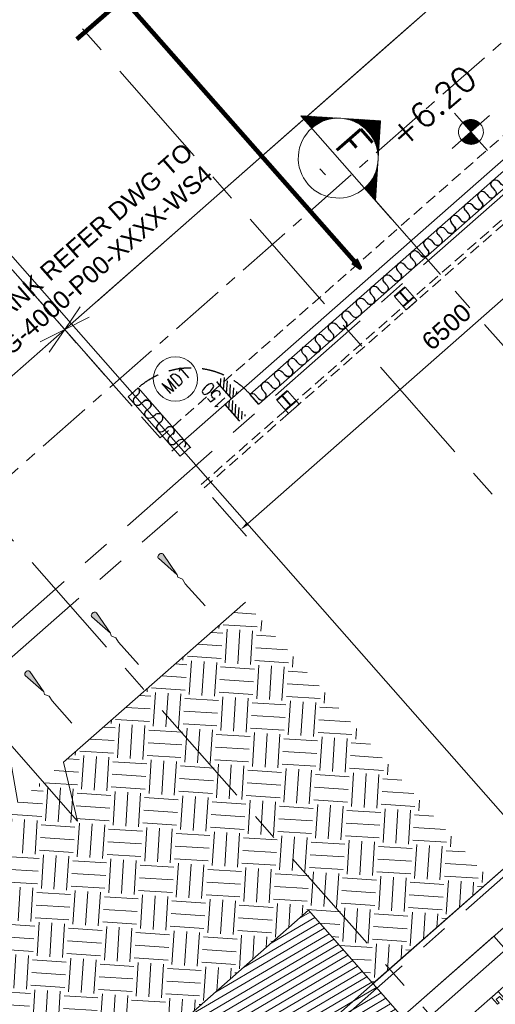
# Model space of a CAD drawing. Header units: millimetres. Extents: x 834119330 to 835277377, y 817781205 to 818243057.
# Tile 17 of 60: x 834322345 to 834327705, y 818028380 to 818039472. Entities that reach past the tile are written whole.
import ezdxf
from ezdxf.enums import TextEntityAlignment as Align

# ---------------------------------------------------------------- set-up
doc = ezdxf.new("R2010")
doc.units = ezdxf.units.MM
doc.header["$LTSCALE"] = 100
for name, pattern in [('CENTER', [2, 1.25, -0.25, 0.25, -0.25]), ('DASHDOT', [25.4, 12.7, -6.35, 0, -6.35]), ('Grid Line', [22.225, 12.7, -3.175, 3.175, -3.175]), ('HIDDENX2', [19.05, 12.7, -6.35]), ('PHANTOM', [63.5, 31.75, -6.35, 6.35, -6.35, 6.35, -6.35])]:
    doc.linetypes.add(name, pattern=pattern)
doc.layers.get('0').update_dxf_attribs({"lineweight": 0})
doc.layers.get('Defpoints').update_dxf_attribs({"lineweight": 0})
for name, color, linetype, lineweight in [('A-ANNO-NPLT', 5, 'CENTER', 13), ('A-DETL', 90, 'Continuous', 5), ('A-WALL', 7, 'Continuous', 13), ('A030_2', 1, 'Continuous', 0), ('ATR01', 7, 'Continuous', 0), ('DLN020__', 6, 'DASHDOT', 0), ('DLN030_1', 1, 'Continuous', 0), ('DLN040__', 3, 'Continuous', 0), ('DLN050_A', 2, 'Continuous', 0), ('DLN052__', 7, 'Continuous', 0), ('DLN210__', 7, 'Continuous', 0), ('DLN220__', 7, 'Continuous', 0), ('DLN240__', 1, 'Continuous', 0), ('DLN580__', 4, 'Continuous', 0), ('DLN956__', 4, 'Continuous', 0), ('HATCH', 8, 'Continuous', 0), ('LEVEL', 7, 'Continuous', 0), ('MARK', 7, 'Continuous', 0), ('Rev_D', 20, 'Continuous', 0), ('S-COLS', 52, 'Continuous', 9), ('S-COLS-SYMB', 171, 'Continuous', 40), ('SITE BOUNDARY', 4, 'Continuous', 0), ('XREF', 1, 'Continuous', 0)]:
    doc.layers.add(name, color=color, linetype=linetype, lineweight=lineweight)
doc.layers.add('DLN032__', color=7, linetype='Continuous')
doc.layers.add('DLN660', color=1, linetype='Continuous')
doc.styles.add('romans', font='romans.shx')
doc.styles.get("Standard").update_dxf_attribs({"font": 'swiss.ttf'})
doc.styles.add('StyleSwis721 Lt BT1', font='swissl.ttf')
doc.dimstyles.new('INTDIM', dxfattribs={"dimtxt": 200, "dimasz": 125, "dimexe": 100, "dimexo": 150, "dimgap": 80, "dimtad": 1, "dimdec": 0, "dimzin": 11, "dimdsep": 46, "dimtxsty": 'StyleSwis721 Lt BT1', "dimblk1": '_Open3011', "dimblk2": '_Open3011', "dimsah": 1, "dimcen": -125, "dimclrd": 256, "dimclre": 256, "dimclrt": 2, "dimaunit": 1, "dimadec": 5, "dimazin": 0, "dimtfac": 1, "dimtdec": 0, "dimtofl": 0, "dimtmove": 2, "dimatfit": 3, "dimldrblk": '_Open3011', "dimfxl": 1, "dimtolj": 1, "dimtzin": 0, "dimlwd": -1, "dimlwe": -1, "dimarcsym": 0})

# ---------------------------------------------------------------- blocks, each defined once
blk = doc.blocks.new('SLOPE')
at = {"linetype": 'Continuous'}
h = blk.add_hatch(color=0, dxfattribs=at)
edge = h.paths.add_edge_path()
edge.add_line((3.58, 0), (0.31, 0.41))
edge.add_ellipse((0.3, 0.01), major_axis=(0, 0.41), ratio=0.731707, start_angle=358.8413, end_angle=551.2243)
edge.add_line((0.36, -0.4), (0.3, -0.4))
edge.add_line((0.3, -0.4), (3.58, 0))
at = {"color": 0, "linetype": 'Continuous'}
for p, q in [((3.58, 0), (0.3, 0.42)), ((0.3, -0.4), (3.58, 0)), ((3.58, 0), (3.88, -0.14)), ((3.88, -0.14), (4.48, 0.14)), ((4.48, 0.14), (5.18, 0)), ((5.18, 0), (9.13, 0))]:
    blk.add_line(p, q, dxfattribs=at)
blk.add_ellipse((0.3, 0.01), major_axis=(0, 0.41), ratio=0.731707, start_param=6.120326, end_param=9.620679, dxfattribs=at)
blk = doc.blocks.new('X2')
at = {"color": 0}
for p, q in [((56928, 54912), (56960, 54912)), ((56940, 54925), (56947, 54925)), ((56740, 54725), (57147, 54725)), ((56753, 54738), (57135, 54738)), ((56765, 54750), (57122, 54750)), ((56778, 54762), (57110, 54762)), ((56790, 54775), (57097, 54775)), ((56803, 54788), (57085, 54788)), ((56815, 54800), (57072, 54800)), ((56828, 54812), (57060, 54812)), ((56840, 54825), (57047, 54825)), ((56853, 54838), (57035, 54838)), ((56865, 54850), (57022, 54850)), ((56878, 54862), (57010, 54862)), ((56890, 54875), (56997, 54875)), ((56903, 54888), (56985, 54888)), ((56915, 54900), (56972, 54900)), ((56553, 54538), (56606, 54538)), ((56565, 54550), (56632, 54550)), ((56578, 54562), (56661, 54562)), ((56590, 54575), (56694, 54575)), ((56603, 54588), (56732, 54588)), ((56615, 54600), (56781, 54600)), ((56628, 54612), (56853, 54612)), ((56640, 54625), (57247, 54625)), ((56653, 54638), (57235, 54638)), ((56665, 54650), (57222, 54650)), ((56678, 54662), (57210, 54662)), ((56690, 54675), (57197, 54675)), ((56703, 54688), (57185, 54688)), ((56715, 54700), (57172, 54700)), ((56728, 54712), (57160, 54712)), ((57034, 54612), (57260, 54612)), ((57107, 54600), (57272, 54600)), ((57155, 54588), (57285, 54588)), ((57194, 54575), (57297, 54575)), ((57227, 54562), (57310, 54562)), ((57256, 54550), (57322, 54550)), ((57282, 54538), (57335, 54538)), ((56378, 54362), (56380, 54362)), ((56390, 54375), (56391, 54375)), ((56403, 54388), (56403, 54388)), ((56428, 54412), (56428, 54412)), ((56440, 54425), (56442, 54425)), ((56453, 54438), (56456, 54438)), ((56465, 54450), (56471, 54450)), ((56478, 54462), (56487, 54462)), ((56490, 54475), (56503, 54475)), ((56503, 54488), (56521, 54488)), ((56515, 54500), (56540, 54500)), ((56528, 54512), (56560, 54512)), ((56540, 54525), (56582, 54525)), ((57305, 54525), (57347, 54525)), ((57327, 54512), (57360, 54512)), ((57348, 54500), (57372, 54500)), ((57366, 54488), (57385, 54488)), ((57384, 54475), (57397, 54475)), ((57401, 54462), (57410, 54462)), ((57417, 54450), (57422, 54450)), ((57432, 54438), (57435, 54438)), ((57446, 54425), (57447, 54425)), ((57460, 54412), (57460, 54412)), ((57485, 54388), (57485, 54388)), ((57496, 54375), (57497, 54375)), ((57508, 54362), (57510, 54362)), ((56190, 54175), (56260, 54175)), ((56203, 54188), (56265, 54188)), ((56215, 54200), (56271, 54200)), ((56228, 54212), (56278, 54212)), ((56240, 54225), (56284, 54225)), ((56253, 54238), (56291, 54238)), ((56265, 54250), (56298, 54250)), ((56278, 54262), (56306, 54262)), ((56290, 54275), (56314, 54275)), ((56303, 54288), (56322, 54288)), ((56315, 54300), (56331, 54300)), ((56328, 54312), (56340, 54312)), ((56340, 54325), (56349, 54325)), ((56353, 54338), (56359, 54338)), ((56365, 54350), (56369, 54350)), ((57518, 54350), (57522, 54350)), ((57529, 54338), (57535, 54338)), ((57538, 54325), (57547, 54325)), ((57548, 54312), (57560, 54312)), ((57557, 54300), (57572, 54300)), ((57565, 54288), (57585, 54288)), ((57574, 54275), (57597, 54275)), ((57582, 54262), (57610, 54262)), ((57589, 54250), (57622, 54250)), ((57596, 54238), (57635, 54238)), ((57603, 54225), (57647, 54225)), ((57610, 54212), (57660, 54212)), ((57616, 54200), (57672, 54200)), ((57622, 54188), (57685, 54188)), ((57628, 54175), (57697, 54175)), ((56003, 53988), (56203, 53988)), ((56015, 54000), (56206, 54000)), ((56028, 54012), (56208, 54012)), ((56040, 54025), (56210, 54025)), ((56053, 54038), (56213, 54038)), ((56065, 54050), (56216, 54050)), ((56078, 54062), (56219, 54062)), ((56090, 54075), (56223, 54075)), ((56103, 54088), (56227, 54088)), ((56115, 54100), (56231, 54100)), ((56128, 54112), (56235, 54112)), ((56140, 54125), (56239, 54125)), ((56153, 54138), (56244, 54138)), ((56165, 54150), (56249, 54150)), ((56178, 54162), (56254, 54162)), ((57634, 54162), (57710, 54162)), ((57639, 54150), (57722, 54150)), ((57644, 54138), (57735, 54138)), ((57648, 54125), (57747, 54125)), ((57653, 54112), (57760, 54112)), ((57657, 54100), (57772, 54100)), ((57661, 54088), (57785, 54088)), ((57665, 54075), (57797, 54075)), ((57668, 54062), (57810, 54062)), ((57671, 54050), (57822, 54050)), ((57674, 54038), (57835, 54038)), ((57677, 54025), (57847, 54025)), ((57680, 54012), (57860, 54012)), ((57682, 54000), (57872, 54000)), ((57684, 53988), (57885, 53988)), ((55890, 53875), (56194, 53875)), ((55903, 53888), (56194, 53888)), ((55915, 53900), (56194, 53900)), ((55928, 53912), (56195, 53912)), ((55940, 53925), (56196, 53925)), ((55953, 53938), (56197, 53938)), ((55965, 53950), (56198, 53950)), ((55978, 53962), (56200, 53962)), ((55990, 53975), (56201, 53975)), ((57686, 53975), (57897, 53975)), ((57688, 53962), (57910, 53962)), ((57689, 53950), (57922, 53950)), ((57691, 53938), (57935, 53938)), ((57692, 53925), (57947, 53925)), ((57692, 53912), (57960, 53912)), ((57693, 53900), (57972, 53900)), ((57694, 53888), (57985, 53888)), ((57694, 53875), (57997, 53875))]:
    blk.add_line(p, q, dxfattribs=at)
blk = doc.blocks.new('SECHL')
at = {"layer": 'MARK'}
for p, q in [((-3.414, 0), (-2, 1.414)), ((-0.586, 0), (-2, 1.414)), ((-3.414, 0), (0, 0))]:
    blk.add_line(p, q, dxfattribs=at)
for start, end in [(0, 180), (180, 0)]:
    blk.add_arc((-2, 0), 1, start, end, dxfattribs=at)
at = {"layer": 'MARK', "xscale": 0.001333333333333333, "yscale": 0.001333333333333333, "zscale": 0.001333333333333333}
blk.add_blockref('X2', (-77.925, -71.824), dxfattribs=at)
at = {"layer": 'MARK', "style": 'romans'}
for tag, height, p in [('SECHL1', 0.8, (-2, 0.5)), ('SECHL2', 0.267, (-2, -0.5))]:
    blk.add_attdef(tag, text='', height=height, dxfattribs=at).set_placement(p, align=Align.MIDDLE_CENTER)
blk = doc.blocks.new('SECTION MARK')
at = {"layer": 'DLN052__', "color": 3, "linetype": 'CENTER', "ltscale": 10}
blk.add_line((-81797, -1437, 0), (-81797, 3672, 0), dxfattribs=at)
at = {"layer": 'DLN052__', "xscale": 450.0000000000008, "yscale": 450.0000000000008, "zscale": 450.0000000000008, "rotation": 269.9999999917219}
blk.add_blockref('SECHL', (-81797, 3409, 0), dxfattribs=at).add_auto_attribs({'SECHL1': 'F', 'SECHL2': '-'})
blk = doc.blocks.new('*D208')
at = {"layer": 'Defpoints', "color": 0, "linetype": 'ByBlock', "transparency": 16777216}
for p in [(834329331, 818038459, 0), (834324451, 818034165, 0), (834324836, 818033728)]:
    blk.add_point(p, dxfattribs=at)
at = {"layer": 'DLN240__', "linetype": 'ByBlock', "transparency": 16777216}
for p, q in [((834329397, 818038384), (834329781, 818037947)), ((834329640, 818037956), (834324911, 818033794)), ((834324517, 818034090), (834324902, 818033653))]:
    blk.add_line(p, q, dxfattribs=at)
for points in [[(834329629, 818037969), (834329651, 818037944), (834329715, 818038022)], [(834324900, 818033807), (834324922, 818033782), (834324836, 818033728)]]:
    blk.add_solid(points, dxfattribs=at)
at = {"layer": 'DLN240__', "color": 2, "linetype": 'ByBlock', "transparency": 16777216, "insert": (834327155, 818036012), "char_height": 200, "attachment_point": 5, "rotation": 41.3498, "style": 'StyleSwis721 Lt BT1'}
blk.add_mtext('\\A1;6500', dxfattribs=at)
blk = doc.blocks.new('_Open301')
at = {"layer": 'Rev_D', "linetype": 'ByBlock'}
blk.add_line((0, 0), (-1, 0), dxfattribs=at)
blk = doc.blocks.new('_Open3011')
at = {"layer": 'ATR01', "linetype": 'ByBlock'}
blk.add_line((0, 0), (-1, 0), dxfattribs=at)
at = {"layer": 'ATR01', "linetype": 'ByBlock', "yscale": 1.119319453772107, "zscale": 0.008}
blk.add_blockref('_Open301', (0, 0), dxfattribs=at)
blk = doc.blocks.new('module 1')
at = {"layer": 'A-DETL', "color": 1, "lineweight": 25}
for p, q in [((-22729, 1350, 0), (-22729, 1400, 0)), ((-22629, 1400, 0), (-22629, 1375, 0)), ((-22629, 1375, 0), (-22629, 1350, 0))]:
    blk.add_line(p, q, dxfattribs=at)
for centre, start, end in [((-22679, 1400, 0), 0, 180), ((-22779, 1350, 0), 180, 0), ((-22579, 1350, 0), 180, 275.6799)]:
    blk.add_arc(centre, 50, start, end, dxfattribs=at)
blk = doc.blocks.new('UC-Universal Column-Column - 162x162x37UC-34290177-0291')
at = {"layer": 'S-COLS-SYMB'}
for p, q in [((-81, 81), (81, 81)), ((0, 81), (0, -69, 0)), ((-81, -69, 0), (81, -69, 0))]:
    blk.add_line(p, q, dxfattribs=at)
blk = doc.blocks.new('A$C7285572E')
at = {"layer": 'A-ANNO-NPLT', "color": 3, "linetype": 'PHANTOM'}
blk.add_lwpolyline([(258.84, 2.508, -0.193746), (226.494, 18), (220.277, 12.528), (224.901, 7.274), (217.378, 0.653), (222.635, -5.321, -0.257063), (231.165, -8.395), (245.863, -25.096), (259.906, -12.737)], format="xyb", close=True, dxfattribs=at)
blk = doc.blocks.new('X1')
at = {"color": 0}
for p, q in [((45956, 42700), (46156, 42700)), ((45956, 42694), (46156, 42694)), ((45957, 42688), (46156, 42688)), ((45957, 42681), (46156, 42681)), ((45958, 42675), (46156, 42675)), ((45959, 42669), (46156, 42669)), ((45960, 42662), (46156, 42662)), ((45962, 42656), (46156, 42656)), ((45964, 42650), (46156, 42650)), ((45965, 42644), (46156, 42644)), ((45968, 42638), (46156, 42638)), ((45970, 42631), (46156, 42631)), ((45973, 42625), (46156, 42625)), ((45975, 42619), (46156, 42619)), ((45978, 42612), (46156, 42612)), ((45982, 42606), (46156, 42606)), ((45986, 42600), (46156, 42600)), ((45990, 42594), (46156, 42594)), ((45994, 42588), (46156, 42588)), ((45999, 42581), (46156, 42581)), ((46004, 42575), (46156, 42575)), ((46009, 42569), (46156, 42569)), ((46015, 42562), (46156, 42562)), ((46022, 42556), (46156, 42556)), ((46029, 42550), (46156, 42550)), ((46037, 42544), (46156, 42544)), ((46047, 42538), (46156, 42538)), ((46057, 42531), (46156, 42531)), ((46069, 42525), (46156, 42525)), ((46083, 42519), (46156, 42519)), ((46102, 42512), (46156, 42512)), ((46133, 42506), (46156, 42506))]:
    blk.add_line(p, q, dxfattribs=at)
blk = doc.blocks.new('X')
at = {"color": 0}
for p, q in [((46156, 42900), (46200, 42900)), ((46156, 42894), (46222, 42894)), ((46156, 42888), (46238, 42888)), ((46156, 42881), (46250, 42881)), ((46156, 42875), (46261, 42875)), ((46156, 42869), (46271, 42869)), ((46156, 42862), (46279, 42862)), ((46156, 42856), (46287, 42856)), ((46156, 42850), (46294, 42850)), ((46156, 42844), (46300, 42844)), ((46156, 42838), (46306, 42838)), ((46156, 42831), (46311, 42831)), ((46156, 42825), (46316, 42825)), ((46156, 42819), (46320, 42819)), ((46156, 42812), (46324, 42812)), ((46156, 42806), (46328, 42806)), ((46156, 42800), (46332, 42800)), ((46156, 42794), (46335, 42794)), ((46156, 42788), (46338, 42788)), ((46156, 42781), (46341, 42781)), ((46156, 42775), (46343, 42775)), ((46156, 42769), (46345, 42769)), ((46156, 42762), (46347, 42762)), ((46156, 42756), (46349, 42756)), ((46156, 42750), (46351, 42750)), ((46156, 42744), (46352, 42744)), ((46156, 42738), (46353, 42738)), ((46156, 42731), (46354, 42731)), ((46156, 42725), (46355, 42725)), ((46156, 42719), (46355, 42719)), ((46156, 42712), (46356, 42712)), ((46156, 42706), (46356, 42706))]:
    blk.add_line(p, q, dxfattribs=at)
blk = doc.blocks.new('ELFIN')
at = {"layer": 'LEVEL'}
for p, q in [((0, 0.5), (0, 0)), ((0, 0), (-0.5, 0)), ((0, 0), (0, -0.5)), ((0.5, 0), (0, 0))]:
    blk.add_line(p, q, dxfattribs=at)
for start, end in [(90, 180), (0, 90), (180, 270), (270, 0)]:
    blk.add_arc((0, 0), 0.25, start, end, dxfattribs=at)
at = {"layer": 'LEVEL', "xscale": 0.00125, "yscale": 0.00125, "zscale": 0.00125}
for name in ['X', 'X1']:
    blk.add_blockref(name, (-57.695, -53.381), dxfattribs=at)
at = {"layer": 'LEVEL', "style": 'romans'}
blk.add_attdef('ELFIN', (0.254, 0.347), '', height=0.5, dxfattribs=at)
blk = doc.blocks.new('door 1')
at = {"layer": 'A-DETL', "color": 1, "linetype": 'ByBlock', "elevation": 0}
blk.add_lwpolyline([(-43302, -6848), (-43302, -5948)], dxfattribs=at)
at = {"layer": 'DLN660', "color": 1, "linetype": 'HIDDENX2', "ltscale": 0.2}
blk.add_arc((-43302, -6848, 0), 900, 0.0004, 90.0004, dxfattribs=at)
blk = doc.blocks.new('Grid Line')
at = {"layer": 'DLN020__', "linetype": 'Grid Line'}
for p, q in [((-4400, -35085.3), (-4400, 27471)), ((0, 27471), (0, -35085.3)), ((-9985.2, 12457), (30672.2, 12457)), ((-9985.2, 6689), (30672.2, 6689))]:
    blk.add_line(p, q, dxfattribs=at)

msp = doc.modelspace()

# ---------------------------------------------------------------- hatches: boundary and pattern name
at = {"layer": 'A-WALL', "linetype": 'Continuous'}
h = msp.add_hatch(dxfattribs=at)
h.set_pattern_fill('DGN_EARTH1', color=1, scale=60, angle=45, style=0, pattern_type=2)
h.set_pattern_definition([(86.3502, (834313636.2, 817998568.8), (-355.9735, 404.481), [381, -381]), (86.3502, (834313493.6, 817998577.9), (-355.9735, 404.481), [381, -381]), (86.3502, (834313351.02, 817998587), (-355.9735, 404.481), [381, -381]), (176.3502, (834313306.53, 817998637.57), (-404.481, -355.9735), [381, -381]), (176.3502, (834313315.62, 817998780.15), (-404.481, -355.9735), [381, -381]), (176.3502, (834313324.7, 817998922.74), (-404.481, -355.9735), [381, -381])])
h.paths.add_polyline_path([(834314183.8, 818023489.3), (834316215.8, 818021180.4), (834325599.3, 818029438.7), (834326326, 818028612.9), (834327647.3, 818029775.8), (834324888.6, 818032910.4)])
at = {"layer": 'DLN032__'}
h = msp.add_hatch(dxfattribs=at)
h.set_pattern_fill('ANSI31', color=6, scale=300, angle=1256.34984, style=0)
h.set_pattern_definition([(266.34984, (834333160.003, 818036292.394), (-37.42393, 2.3874), [])])
h.paths.add_polyline_path([(834324820.5, 818034947.6), (834324895.6, 818035013.6), (834324730.4, 818035201.3), (834324655.3, 818035135.3)])
h.paths.add_polyline_path([(834324730.4, 818035201.3), (834324805.5, 818035267.4), (834324640.3, 818035455.1), (834324565.2, 818035389)])
at = {"layer": 'HATCH', "linetype": 'Continuous', "ltscale": 0.2}
h = msp.add_hatch(dxfattribs=at)
h.set_pattern_fill('DGN_ANSI31', color=8, scale=25, style=0, pattern_type=2)
h.set_pattern_definition([(210.400428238, (848684328.11, 1012279243.28), (40.166941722, -68.46172228), [])])
edge = h.paths.add_edge_path()
edge.add_line((834304369.9, 818035393.6), (834304072.5, 818035435.5))
edge.add_line((834304072.5, 818035435.5), (834304030.7, 818034793.1))
edge.add_line((834304030.7, 818034793.1), (834293138.2, 818027176))
edge.add_line((834293138.2, 818027176), (834292658.4, 818027311.6))
edge.add_line((834292658.4, 818027311.6), (834292163.3, 818025227.6))
edge.add_line((834292163.3, 818025227.6), (834293757.1, 818024607))
edge.add_line((834293757.1, 818024607), (834294865.4, 818023967.6))
edge.add_line((834294865.4, 818023967.6), (834296156.9, 818022940))
edge.add_line((834296156.9, 818022940), (834297099.8, 818021932.8))
edge.add_line((834297099.8, 818021932.8), (834302306.7, 818016010.1))
edge.add_line((834302306.7, 818016010.1), (834273579.6, 817990755.2))
edge.add_line((834273579.6, 817990755.2), (834331000.9, 817925420.6))
edge.add_line((834331000.9, 817925420.6), (834375196.2, 817964315.9))
edge.add_line((834375196.2, 817964315.9), (834374066.3, 817980996.7))
edge.add_line((834374066.3, 817980996.7), (834339463.3, 818020376.1))
edge.add_arc((834328000.5, 818007970.7), 16890.5, 47.26121, 51.69748)
edge.add_arc((834333427.8, 818015250.8), 7817.6, 49.84168, 69.2308)
edge.add_arc((834333018.9, 818015427.3), 7810.3, 65.9651, 78.45877)
edge.add_arc((834332634.6, 818013897.1), 9386.7, 78.02895, 87.71232)
edge.add_arc((834332591.4, 818014607.8), 8678.6, 87.24053, 99.73592)
edge.add_line((834331123.8, 818023161.4), (834329930.9, 818024516.8))
edge.add_line((834329930.9, 818024516.8), (834326628.6, 818028269.1))
edge.add_line((834326628.6, 818028269.1), (834325599.3, 818029438.7))
edge.add_line((834325599.3, 818029438.7), (834316188.4, 818021156.4))
edge.add_line((834316188.4, 818021156.4), (834313686.5, 818024016.5))
edge.add_line((834313686.5, 818024016.5), (834313235.7, 818023646.4))
edge.add_line((834313235.7, 818023646.4), (834312968.7, 818023950.2))
edge.add_line((834312968.7, 818023950.2), (834311053.4, 818022266.5))
edge.add_line((834311053.4, 818022266.5), (834308435.8, 818025244))
edge.add_line((834308435.8, 818025244), (834306762.3, 818027183.3))
edge.add_arc((834311650.7, 818031401.6), 6456.8, 206.93823, 220.79234, ccw=False)
edge.add_arc((834329611.1, 818040528.5), 26603.2, 202.06495, 206.93823, ccw=False)
edge.add_arc((834312203.4, 818033472.4), 7819.8, 183.39777, 202.06495, ccw=False)
edge.add_arc((834329308.3, 818034488), 24954.8, 177.92009, 183.39777, ccw=False)

# ---------------------------------------------------------------- linework, layer by layer
at = {"color": 8, "linetype": 'ByBlock'}
msp.add_line((834325039.2, 818035140.1, 0), (834329816.7, 818039344.6, 0), dxfattribs=at)
at = {"color": 8, "linetype": 'ByBlock', "elevation": 0}
msp.add_lwpolyline([(834329717.6, 818039457.2), (834324938.7, 818035251.5)], dxfattribs=at)
msp.add_lwpolyline([(834323678.6, 818035323.8), (834323566, 818035224.7), (834324154.7, 818034555.8), (834324267.3, 818034654.9)], close=True, dxfattribs=at)
at = {"layer": 'A-DETL', "color": 8, "linetype": 'ByBlock'}
for p, q in [((834324938.7, 818035251.5, 0), (834325037.7, 818035138.9, 0)), ((834325039.1, 818035140.2, 0), (834324940.1, 818035252.7, 0))]:
    msp.add_line(p, q, dxfattribs=at)
at = {"layer": 'A-DETL', "color": 1, "lineweight": 25}
msp.add_line((834325036.3, 818035203.9, 0), (834325003.2, 818035241.5, 0), dxfattribs=at)
for centre, start, end in [((834324965.7, 818035208.4, 0), 41.34985, 121.97185), ((834325073.8, 818035237, 0), 221.34985, 41.34985)]:
    msp.add_arc(centre, 50, start, end, dxfattribs=at)
at = {"layer": 'A-WALL', "color": 5, "lineweight": 13}
for p, q in [((834333277.7, 818034730.9, 0), (834326326, 818028612.9, 0)), ((834333608, 818034355.6, 0), (834326656.4, 818028237.6, 0))]:
    msp.add_line(p, q, dxfattribs=at)
at = {"layer": 'A-WALL'}
msp.add_line((834322840.2, 818031107.6, 0), (834324888.6, 818032910.4, 0), dxfattribs=at)
at = {"layer": 'A-WALL', "color": 3, "extrusion": (0, -3.38813e-21, -1), "elevation": 0}
msp.add_lwpolyline([(-834322323.4, 818030652.8), (-834322202.2, 818031346.6), (-834322996.2, 818030444.4), (-834322840.2, 818031107.6)], dxfattribs=at)
at = {"layer": 'A-WALL', "color": 5, "linetype": 'ByBlock', "elevation": 0}
msp.add_lwpolyline([(834327688.6, 818029146), (834326656.4, 818028237.6), (834326986.7, 818027862.3), (834328018.9, 818028770.7)], close=True, dxfattribs=at)
at = {"layer": 'A030_2', "color": 3}
msp.add_line((834323398.3, 818035361.1, 0), (834322017.1, 818036930.5, 0), dxfattribs=at)
at = {"layer": 'DLN020__', "color": 2, "linetype": 'Grid Line'}
msp.add_line((834318720.4, 818029179.4, 0), (834324122, 818033933.2, 0), dxfattribs=at)
at = {"layer": 'DLN032__', "color": 6}
for p, q in [((834324565.2, 818035389, 0), (834324730.4, 818035201.3, 0)), ((834324655.3, 818035135.3, 0), (834324820.5, 818034947.6, 0))]:
    msp.add_line(p, q, dxfattribs=at)
at = {"layer": 'DLN050_A'}
msp.add_circle((834324100.3, 818035424.8, 0), 250, dxfattribs=at)
at = {"layer": 'DLN052__', "color": 3, "linetype": 'CENTER', "ltscale": 5}
msp.add_line((834337342.3, 818047632.8, 0), (834310643.8, 818024136.4, 0), dxfattribs=at)
at = {"layer": 'DLN210__', "color": 1}
msp.add_line((834324059, 818034610.4, 0), (834334247.1, 818043576.7, 0), dxfattribs=at)
at = {"layer": 'DLN210__', "lineweight": 13}
for p, q in [((834326821.4, 818036309, 0), (834326699.8, 818036201.9, 0)), ((834325495.8, 818035142.1, 0), (834325374.1, 818035035, 0))]:
    msp.add_line(p, q, dxfattribs=at)
at = {"layer": 'DLN210__', "lineweight": 13, "elevation": 0}
for points in [[(834326821.4, 818036309), (834326689.4, 818036459), (834326567.8, 818036352), (834326699.9, 818036201.9)], [(834325495.8, 818035142.1), (834325363.7, 818035292.1), (834325242.1, 818035185.1), (834325374.2, 818035035)]]:
    msp.add_lwpolyline(points, dxfattribs=at)
at = {"layer": 'DLN210__', "color": 0, "elevation": 0}
msp.add_lwpolyline([(834374066.3, 817980996.7), (834339463.3, 818020376.1, 0.0193593), (834338469.4, 818021225.6, 0.0848034), (834336200, 818022560.4, 0.054568), (834334581.5, 818023079.7, 0.0422768), (834333009.3, 818023276.3, 0.0545755), (834331123.8, 818023161.4), (834329930.9, 818024516.8), (834329930.9, 818024516.8), (834326628.6, 818028269.1), (834326628.6, 818028269.1), (834325599.3, 818029438.7), (834316188.4, 818021156.4), (834313686.5, 818024016.5), (834313235.7, 818023646.4), (834312968.7, 818023950.2), (834311053.4, 818022266.5), (834308435.8, 818025244), (834306762.3, 818027183.3, -0.0605237), (834305894.4, 818028476.5, -0.0212669), (834304956.3, 818030534.8, -0.0816315), (834304397.3, 818033008.9, -0.0239055), (834304369.9, 818035393.6)], format="xyb", dxfattribs=at)
at = {"layer": 'DLN220__'}
msp.add_line((834327662.3, 818028456.9, 0), (834327662.3, 818028456.9, 0), dxfattribs=at)
at = {"layer": 'DLN220__', "elevation": 0}
msp.add_lwpolyline([(834327662.3, 818028456.9), (834327728.4, 818028381.8), (834327747.2, 818028398.3), (834327714.1, 818028435.8), (834327751.7, 818028468.9), (834327784.7, 818028431.3), (834327803.5, 818028447.9), (834327737.4, 818028522.9)], close=True, dxfattribs=at)
at = {"layer": 'DLN580__', "color": 1, "linetype": 'HIDDENX2', "ltscale": 0.25}
msp.add_line((834323926.8, 818034760.6, 0), (834313247.7, 818046895, 0), dxfattribs=at)
at = {"layer": 'DLN580__', "color": 1, "linetype": 'HIDDENX2', "ltscale": 0.1}
msp.add_line((834323926.8, 818034760.5, 0), (834334114.7, 818043726.7, 0), dxfattribs=at)
at = {"layer": 'DLN580__', "color": 2, "linetype": 'HIDDENX2', "ltscale": 0.1}
for p, q in [((834324389.3, 818034235.1, 0), (834333961.6, 818042659.4, 0)), ((834324422.3, 818034197.5, 0), (834333994.6, 818042621.9, 0))]:
    msp.add_line(p, q, dxfattribs=at)
at = {"layer": 'XREF', "linetype": 'ByBlock', "elevation": -0.1}
msp.add_lwpolyline([(834374049.7, 817981008.3), (834339656.6, 818020088, 0.1273322), (834335775.1, 818022719.6, 0.1265106), (834331105, 818023144.9), (834326769.9, 818028070.9), (834328560.3, 818029646.6), (834307699.5, 818053350.1), (834257576.1, 818009238.3), (834331190.8, 817925592.4), (834375215.1, 817964337.1), (834374049.7, 817981008.3)], format="xyb", dxfattribs=at)

# ---------------------------------------------------------------- block references
at = {"layer": 'A-DETL', "color": 8, "linetype": 'ByBlock', "xscale": -1}
for p, rotation in [((834311605.5, 818021585.8, 0), 41.34984129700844), ((834311305.2, 818021321.6, 0), 41.34984132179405), ((834310997.5, 818021050.8, 0), 41.34984129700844), ((834310697.2, 818020786.5, 0), 41.34984132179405), ((834310389.5, 818020515.7, 0), 41.34984129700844), ((834310089.2, 818020251.4, 0), 41.34984132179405), ((834309774.1, 818019974.1, 0), 41.34984129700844), ((834309473.8, 818019709.8, 0), 41.34984132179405), ((834309166.1, 818019439, 0), 41.34984129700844), ((834339838.9, 818018929.1, 0), 131.3498411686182)]:
    msp.add_blockref('module 1', p, dxfattribs=dict(at, rotation=rotation))
at = {"layer": 'A-DETL', "color": 8, "linetype": 'ByBlock'}
for name, p, rotation in [('module 1', (834345504.7, 818051419.3, 0), 41.34984132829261), ('module 1', (834345197, 818051148.5, 0), 41.34984130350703), ('module 1', (834344896.7, 818050884.3, 0), 41.34984132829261), ('module 1', (834344589, 818050613.5, 0), 41.34984130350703), ('module 1', (834344288.7, 818050349.2, 0), 41.34984132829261), ('module 1', (834343973.6, 818050071.9, 0), 41.34984130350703), ('door 1', (834352256, 818068396.6, 0), 41.3498412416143), ('module 1', (834343673.3, 818049807.6, 0), 41.34984132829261), ('module 1', (834343365.6, 818049536.8, 0), 41.34984130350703), ('module 1', (834343065.3, 818049272.5, 0), 41.34984132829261), ('module 1', (834309741.1, 818053128.6, 0), 131.3498411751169), ('module 1', (834310005.4, 818052828.3, 0), 131.3498411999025), ('module 1', (834310131.6, 818052684.9, 0), 131.3498411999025)]:
    msp.add_blockref(name, p, dxfattribs=dict(at, rotation=rotation))
at = {"layer": 'DLN052__', "color": 0, "rotation": 41.35019583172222}
msp.add_blockref('SECTION MARK', (834390185.2, 818088718.1, 0), dxfattribs=at)
at = {"layer": 'DLN660', "linetype": 'ByBlock', "xscale": 1000, "yscale": 1000, "zscale": 1000, "rotation": 359.9996454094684}
msp.add_blockref('A$C7285572E', (834108000.9, 818027128.4, 0), dxfattribs=at)
at = {"layer": 'DLN956__', "linetype": 'Continuous', "lineweight": 13, "xscale": 85.18123211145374, "yscale": 85.18123211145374, "zscale": 118.8216910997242, "rotation": 311.8060069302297}
for p in [(834323916.1, 818033447.3, 399.9), (834323165.4, 818032786.7, 399.9), (834322414.7, 818032126, 399.9)]:
    msp.add_blockref('SLOPE', p, dxfattribs=at)
at = {"layer": 'LEVEL'}
ref = msp.add_blockref('ELFIN', (834327430.6, 818038207.8), dxfattribs=dict(at, xscale=560.0000000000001, yscale=560.0000000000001, zscale=560.0000000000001, rotation=41.35019582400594))
ref.add_attrib('ELFIN', '+6.20', (834326658.1, 818038007), dxfattribs={"height": 280, "rotation": 41.35021, "style": 'romans'})
at = {"layer": 'S-COLS', "rotation": 41.34984325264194}
for p in [(834326682.1, 818036344.7, 0), (834325356.4, 818035177.8, 0)]:
    msp.add_blockref('UC-Universal Column-Column - 162x162x37UC-34290177-0291', p, dxfattribs=at)
at = {"layer": 'SITE BOUNDARY', "color": 1, "rotation": 41.35019583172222}
msp.add_blockref('Grid Line', (834334280.8, 818026612.6, 0), dxfattribs=at)

# ---------------------------------------------------------------- texts
at = {"layer": 'DLN032__', "color": 6, "style": 'romans', "width": 0.8}
msp.add_text('150', height=150, rotation=131.34984, dxfattribs=at).set_placement((834324692.9, 818035168.3, 0))
at = {"layer": 'DLN040__', "color": 0, "insert": (834324539.2, 818037696.9, 0), "char_height": 200, "width": 12232.156, "attachment_point": 9, "rotation": 41.3502, "line_spacing_factor": 1.00667}
msp.add_mtext('SOIL TANK REFER DWG TO \\P3B50A-HYD-GRW-DWG-4000-P00-XXXX-WS4', dxfattribs=at)
at = {"layer": 'DLN050_A', "style": 'romans', "width": 0.8}
msp.add_text('MD1', height=150, rotation=41.35021, dxfattribs=at).set_placement((834324106.6, 818035414.1), align=Align.MIDDLE_CENTER)

# ---------------------------------------------------------------- dimensions: what is measured, and where the dimension line sits
at = {"layer": 'DLN240__', "linetype": 'ByBlock'}
dim = msp.add_linear_dim(base=(834324835.6, 818033728.1, 0), p1=(834329330.5, 818038459.4, 0), p2=(834324451.2, 818034164.9), angle=41.34983, dimstyle='INTDIM', override={"dimasz": 100, "dimexo": 100, "dimtix": 1, "dimtofl": 1, "dimfxl": 100, "dimarcsym": 2}, dxfattribs=at)
dim.commit()
dim.dimension.update_dxf_attribs({"geometry": '*D208', "text_midpoint": (834327154.6, 818036012.5, 0)})

# ---------------------------------------------------------------- leaders
at = {"layer": 'DLN030_1', "color": 3}
for points in [[(834327732, 818040275.5, 0), (834326488.3, 818039181, 0), (834323209.5, 818036295.4, 0)], [(834322852.5, 818035981.2, 0), (834324096.2, 818037075.8, 0), (834327375, 818039961.4, 0)], [(834322852.5, 818035981.3, -0.1), (834321608.8, 818034886.7, -0.1), (834318330, 818032001.1, -0.1)]]:
    msp.add_leader(points, dimstyle='INTDIM', override={"dimtxt": 100, "dimasz": 300, "dimgap": 30, "dimtad": 0, "dimclrd": 3, "dimldrblk": 'Open30', "dimarcsym": 2}, dxfattribs=at)
at = {"layer": 'DLN030_1'}
msp.add_leader([(834326180.5, 818036677.4), (834323510.3, 818039711.5), (834322989.4, 818039253.1)], dimstyle='INTDIM', override={"dimtxt": 100, "dimasz": 100, "dimgap": 30, "dimtad": 0, "dimclrd": 0, "dimldrblk": 'Open30', "dimlwd": 65534}, dxfattribs=at)

doc.saveas('drawing.dxf')
